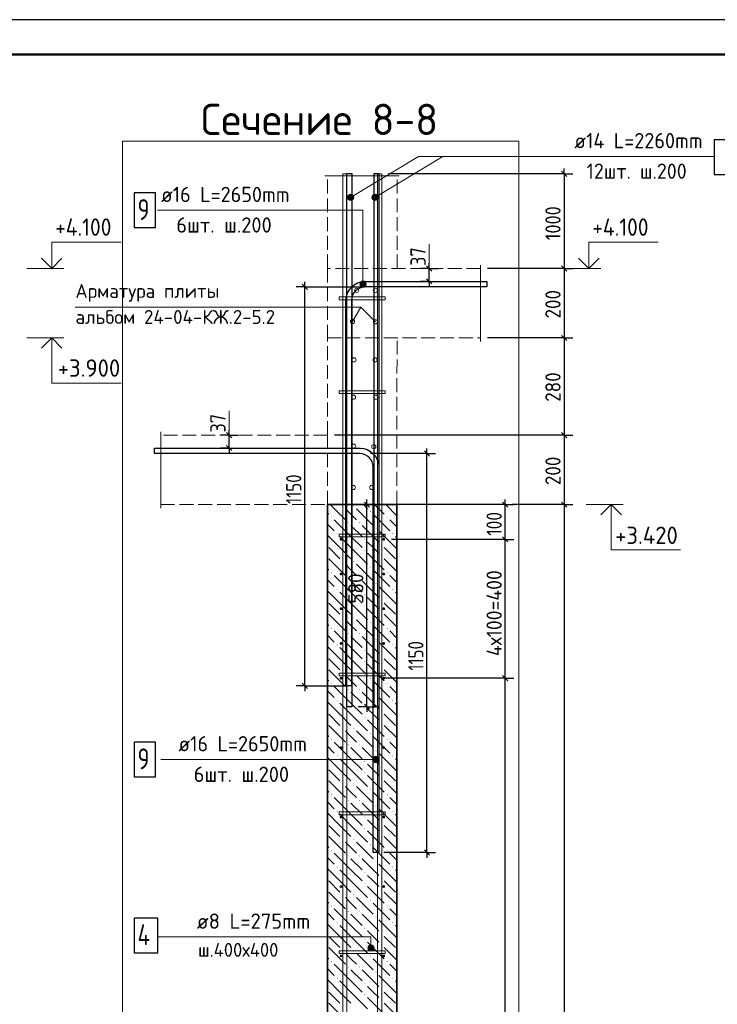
# Model space of a CAD drawing. Header units: millimetres. Extents: x 0 to 50400, y 0 to 35640.
# Tile 6 of 12: x 11699 to 23750, y 18625 to 35640. Entities that reach past the tile are written whole.
import ezdxf

# ---------------------------------------------------------------- set-up
doc = ezdxf.new("R2010")
doc.units = ezdxf.units.MM
doc.linetypes.add('______2', pattern=[324, 240, -84])
for name, color, linetype, lineweight in [('Standard', 7, 'Continuous', 25), ('Высотные отметки', 7, 'Continuous', 25), ('ЖБ Перекрытие верхний уровень', 7, 'Continuous', 35), ('ЖБ Пилон', 7, 'Continuous', 35), ('Заголовок чертежа', 7, 'Continuous', 25), ('Позиционная метка линия выноска', 7, 'Continuous', 13), ('Позиционная метка номер позиции', 7, 'Continuous', 13)]:
    doc.layers.add(name, color=color, linetype=linetype, lineweight=lineweight)
doc.layers.add('Размерная выноска', color=7, linetype='Continuous')
for name, color, linetype, true_color in [('Стена ДОП арматура У', 7, '______2', 0xa0a0a0), ('Стена фоновая арматура У1', 7, '______2', 0xa0a0a0), ('Стена фоновая арматура Х1', 7, '______2', 0xa0a0a0), ('Стена фоновая затяжка С-обр.', 7, '______2', 0xa0a0a0)]:
    doc.layers.add(name, color=color, linetype=linetype, true_color=true_color)
doc.styles.add('ISOCPEUR', font='txt')

msp = doc.modelspace()

# ---------------------------------------------------------------- hatches: boundary and pattern name
at = {"layer": 'ЖБ Пилон', "linetype": 'Continuous', "lineweight": 18, "transparency": 33554687}
for points in [[(17270, 27237), (17278, 27245), (17286, 27237), (17278, 27229)], [(17462, 27237), (17470, 27245), (17478, 27237), (17470, 27229)], [(17750, 27141), (17758, 27149), (17766, 27141), (17758, 27133)], [(17078, 27045), (17086, 27053), (17094, 27045), (17086, 27037)], [(17366, 26949), (17374, 26957), (17382, 26949), (17374, 26941)], [(17558, 26949), (17566, 26957), (17574, 26949), (17566, 26941)], [(18038, 27045), (18046, 27053), (18054, 27045), (18046, 27037)], [(17174, 26757), (17182, 26765), (17190, 26757), (17182, 26749)], [(17846, 26853), (17854, 26861), (17862, 26853), (17854, 26845)], [(18134, 26757), (18142, 26765), (18150, 26757), (18142, 26749)], [(17654, 26661), (17662, 26669), (17670, 26661), (17662, 26653)], [(17942, 26565), (17950, 26573), (17958, 26565), (17950, 26557)], [(17654, 26469), (17662, 26477), (17670, 26469), (17662, 26461)], [(17942, 26373), (17950, 26381), (17958, 26373), (17950, 26365)], [(17270, 26277), (17278, 26285), (17286, 26277), (17278, 26269)], [(17462, 26277), (17470, 26285), (17478, 26277), (17470, 26269)], [(17078, 26085), (17086, 26093), (17094, 26085), (17086, 26077)], [(17750, 26181), (17758, 26189), (17766, 26181), (17758, 26173)], [(18038, 26085), (18046, 26093), (18054, 26085), (18046, 26077)], [(17366, 25989), (17374, 25997), (17382, 25989), (17374, 25981)], [(17558, 25989), (17566, 25997), (17574, 25989), (17566, 25981)], [(17846, 25893), (17854, 25901), (17862, 25893), (17854, 25885)], [(17174, 25797), (17182, 25805), (17190, 25797), (17182, 25789)], [(17654, 25701), (17662, 25709), (17670, 25701), (17662, 25693)], [(18134, 25797), (18142, 25805), (18150, 25797), (18142, 25789)], [(17942, 25605), (17950, 25613), (17958, 25605), (17950, 25597)], [(17654, 25509), (17662, 25517), (17670, 25509), (17662, 25501)], [(17942, 25413), (17950, 25421), (17958, 25413), (17950, 25405)], [(17270, 25317), (17278, 25325), (17286, 25317), (17278, 25309)], [(17462, 25317), (17470, 25325), (17478, 25317), (17470, 25309)], [(17750, 25221), (17758, 25229), (17766, 25221), (17758, 25213)], [(17078, 25125), (17086, 25133), (17094, 25125), (17086, 25117)], [(17366, 25029), (17374, 25037), (17382, 25029), (17374, 25021)], [(17558, 25029), (17566, 25037), (17574, 25029), (17566, 25021)], [(18038, 25125), (18046, 25133), (18054, 25125), (18046, 25117)], [(17174, 24837), (17182, 24845), (17190, 24837), (17182, 24829)], [(17846, 24933), (17854, 24941), (17862, 24933), (17854, 24925)], [(18134, 24837), (18142, 24845), (18150, 24837), (18142, 24829)], [(17654, 24741), (17662, 24749), (17670, 24741), (17662, 24733)], [(17654, 24549), (17662, 24557), (17670, 24549), (17662, 24541)], [(17942, 24645), (17950, 24653), (17958, 24645), (17950, 24637)], [(17270, 24357), (17278, 24365), (17286, 24357), (17278, 24349)], [(17462, 24357), (17470, 24365), (17478, 24357), (17470, 24349)], [(17942, 24453), (17950, 24461), (17958, 24453), (17950, 24445)], [(17078, 24165), (17086, 24173), (17094, 24165), (17086, 24157)], [(17750, 24261), (17758, 24269), (17766, 24261), (17758, 24253)], [(18038, 24165), (18046, 24173), (18054, 24165), (18046, 24157)], [(17366, 24069), (17374, 24077), (17382, 24069), (17374, 24061)], [(17558, 24069), (17566, 24077), (17574, 24069), (17566, 24061)], [(17174, 23877), (17182, 23885), (17190, 23877), (17182, 23869)], [(17846, 23973), (17854, 23981), (17862, 23973), (17854, 23965)], [(18134, 23877), (18142, 23885), (18150, 23877), (18142, 23869)], [(17654, 23781), (17662, 23789), (17670, 23781), (17662, 23773)], [(17942, 23685), (17950, 23693), (17958, 23685), (17950, 23677)], [(17654, 23589), (17662, 23597), (17670, 23589), (17662, 23581)], [(17942, 23493), (17950, 23501), (17958, 23493), (17950, 23485)], [(17270, 23397), (17278, 23405), (17286, 23397), (17278, 23389)], [(17462, 23397), (17470, 23405), (17478, 23397), (17470, 23389)], [(17078, 23205), (17086, 23213), (17094, 23205), (17086, 23197)], [(17750, 23301), (17758, 23309), (17766, 23301), (17758, 23293)], [(18038, 23205), (18046, 23213), (18054, 23205), (18046, 23197)], [(17366, 23109), (17374, 23117), (17382, 23109), (17374, 23101)], [(17558, 23109), (17566, 23117), (17574, 23109), (17566, 23101)], [(17846, 23013), (17854, 23021), (17862, 23013), (17854, 23005)], [(17174, 22917), (17182, 22925), (17190, 22917), (17182, 22909)], [(17654, 22821), (17662, 22829), (17670, 22821), (17662, 22813)], [(18134, 22917), (18142, 22925), (18150, 22917), (18142, 22909)], [(17654, 22629), (17662, 22637), (17670, 22629), (17662, 22621)], [(17942, 22725), (17950, 22733), (17958, 22725), (17950, 22717)], [(17942, 22533), (17950, 22541), (17958, 22533), (17950, 22525)], [(17270, 22437), (17278, 22445), (17286, 22437), (17278, 22429)], [(17462, 22437), (17470, 22445), (17478, 22437), (17470, 22429)], [(17750, 22341), (17758, 22349), (17766, 22341), (17758, 22333)], [(17078, 22245), (17086, 22253), (17094, 22245), (17086, 22237)], [(17366, 22149), (17374, 22157), (17382, 22149), (17374, 22141)], [(17558, 22149), (17566, 22157), (17574, 22149), (17566, 22141)], [(18038, 22245), (18046, 22253), (18054, 22245), (18046, 22237)], [(17174, 21957), (17182, 21965), (17190, 21957), (17182, 21949)], [(17846, 22053), (17854, 22061), (17862, 22053), (17854, 22045)], [(18134, 21957), (18142, 21965), (18150, 21957), (18142, 21949)], [(17654, 21861), (17662, 21869), (17670, 21861), (17662, 21853)], [(17654, 21669), (17662, 21677), (17670, 21669), (17662, 21661)], [(17942, 21765), (17950, 21773), (17958, 21765), (17950, 21757)], [(17270, 21477), (17278, 21485), (17286, 21477), (17278, 21469)], [(17462, 21477), (17470, 21485), (17478, 21477), (17470, 21469)], [(17942, 21573), (17950, 21581), (17958, 21573), (17950, 21565)], [(17078, 21285), (17086, 21293), (17094, 21285), (17086, 21277)], [(17750, 21381), (17758, 21389), (17766, 21381), (17758, 21373)], [(18038, 21285), (18046, 21293), (18054, 21285), (18046, 21277)], [(17366, 21189), (17374, 21197), (17382, 21189), (17374, 21181)], [(17558, 21189), (17566, 21197), (17574, 21189), (17566, 21181)], [(17846, 21093), (17854, 21101), (17862, 21093), (17854, 21085)], [(17174, 20997), (17182, 21005), (17190, 20997), (17182, 20989)], [(18134, 20997), (18142, 21005), (18150, 20997), (18142, 20989)], [(17654, 20901), (17662, 20909), (17670, 20901), (17662, 20893)], [(17942, 20805), (17950, 20813), (17958, 20805), (17950, 20797)], [(17654, 20709), (17662, 20717), (17670, 20709), (17662, 20701)], [(17942, 20613), (17950, 20621), (17958, 20613), (17950, 20605)], [(17270, 20517), (17278, 20525), (17286, 20517), (17278, 20509)], [(17462, 20517), (17470, 20525), (17478, 20517), (17470, 20509)], [(17750, 20421), (17758, 20429), (17766, 20421), (17758, 20413)], [(17078, 20325), (17086, 20333), (17094, 20325), (17086, 20317)], [(18038, 20325), (18046, 20333), (18054, 20325), (18046, 20317)], [(17366, 20229), (17374, 20237), (17382, 20229), (17374, 20221)], [(17558, 20229), (17566, 20237), (17574, 20229), (17566, 20221)], [(17846, 20133), (17854, 20141), (17862, 20133), (17854, 20125)], [(17174, 20037), (17182, 20045), (17190, 20037), (17182, 20029)], [(17654, 19941), (17662, 19949), (17670, 19941), (17662, 19933)], [(18134, 20037), (18142, 20045), (18150, 20037), (18142, 20029)], [(17654, 19749), (17662, 19757), (17670, 19749), (17662, 19741)], [(17942, 19845), (17950, 19853), (17958, 19845), (17950, 19837)], [(17942, 19653), (17950, 19661), (17958, 19653), (17950, 19645)], [(17270, 19557), (17278, 19565), (17286, 19557), (17278, 19549)], [(17462, 19557), (17470, 19565), (17478, 19557), (17470, 19549)], [(17750, 19461), (17758, 19469), (17766, 19461), (17758, 19453)], [(17078, 19365), (17086, 19373), (17094, 19365), (17086, 19357)], [(17366, 19269), (17374, 19277), (17382, 19269), (17374, 19261)], [(17558, 19269), (17566, 19277), (17574, 19269), (17566, 19261)], [(18038, 19365), (18046, 19373), (18054, 19365), (18046, 19357)], [(17174, 19077), (17182, 19085), (17190, 19077), (17182, 19069)], [(17846, 19173), (17854, 19181), (17862, 19173), (17854, 19165)], [(18134, 19077), (18142, 19085), (18150, 19077), (18142, 19069)], [(17654, 18981), (17662, 18989), (17670, 18981), (17662, 18973)], [(17942, 18885), (17950, 18893), (17958, 18885), (17950, 18877)], [(17654, 18789), (17662, 18797), (17670, 18789), (17662, 18781)], [(17942, 18693), (17950, 18701), (17958, 18693), (17950, 18685)]]:
    msp.add_hatch(color=7, dxfattribs=at).paths.add_polyline_path(points, flags=16)
at = {"layer": 'Позиционная метка линия выноска', "linetype": 'Continuous', "lineweight": 13, "transparency": 33554687}
for points in [[(17416, 32516), (17368, 32595), (17362, 32568)], [(17416, 32516), (17362, 32568), (17390, 32522)], [(17390, 32522), (17362, 32568), (17369, 32541)], [(17443, 32523), (17387, 32616), (17368, 32595)], [(17443, 32523), (17368, 32595), (17416, 32516)], [(17462, 32544), (17414, 32623), (17387, 32616)], [(17462, 32544), (17387, 32616), (17443, 32523)], [(17469, 32570), (17441, 32616), (17414, 32623)], [(17469, 32570), (17414, 32623), (17462, 32544)], [(17441, 32616), (17469, 32570), (17462, 32597)], [(17836, 32516), (17788, 32595), (17782, 32568)], [(17836, 32516), (17782, 32568), (17810, 32522)], [(17810, 32522), (17782, 32568), (17789, 32541)], [(17863, 32523), (17807, 32616), (17788, 32595)], [(17863, 32523), (17788, 32595), (17836, 32516)], [(17882, 32544), (17834, 32623), (17807, 32616)], [(17882, 32544), (17807, 32616), (17863, 32523)], [(17889, 32570), (17861, 32616), (17834, 32623)], [(17889, 32570), (17834, 32623), (17882, 32544)], [(17861, 32616), (17889, 32570), (17882, 32597)], [(17575, 31070), (17683, 31070), (17675, 31097)], [(17575, 31070), (17675, 31097), (17582, 31097)], [(17582, 31043), (17683, 31070), (17575, 31070)], [(17582, 31097), (17675, 31097), (17656, 31117)], [(17582, 31097), (17656, 31117), (17602, 31117)], [(17582, 31043), (17675, 31043), (17683, 31070)], [(17602, 31024), (17675, 31043), (17582, 31043)], [(17602, 31117), (17656, 31117), (17629, 31124)], [(17602, 31024), (17656, 31024), (17675, 31043)], [(17656, 31024), (17602, 31024), (17629, 31016)], [(17810, 22828), (17810, 22882), (17802, 22855)], [(17810, 22882), (17829, 22809), (17829, 22902)], [(17810, 22882), (17810, 22828), (17829, 22809)], [(17829, 22902), (17856, 22801), (17856, 22909)], [(17829, 22902), (17829, 22809), (17856, 22801)], [(17856, 22909), (17856, 22801), (17883, 22809)], [(17856, 22909), (17883, 22809), (17883, 22902)], [(17883, 22902), (17883, 22809), (17903, 22828)], [(17883, 22902), (17903, 22828), (17903, 22882)], [(17903, 22882), (17903, 22828), (17910, 22855)], [(17813, 19623), (17720, 19623), (17712, 19596)], [(17813, 19623), (17712, 19596), (17820, 19596)], [(17820, 19596), (17712, 19596), (17720, 19569)], [(17793, 19642), (17739, 19642), (17720, 19623)], [(17793, 19642), (17720, 19623), (17813, 19623)], [(17820, 19596), (17720, 19569), (17813, 19569)], [(17813, 19569), (17720, 19569), (17739, 19549)], [(17739, 19642), (17793, 19642), (17766, 19650)], [(17813, 19569), (17739, 19549), (17793, 19549)], [(17793, 19549), (17739, 19549), (17766, 19542)]]:
    msp.add_hatch(color=7, dxfattribs=at).paths.add_polyline_path(points)
at = {"layer": 'Стена фоновая арматура У1', "linetype": 'Continuous', "lineweight": 13, "transparency": 33554687}
for points in [[(17274, 26660), (17272, 26670), (17267, 26677), (17259, 26683), (17250, 26684), (17241, 26683), (17233, 26677), (17228, 26670), (17226, 26660), (17228, 26651), (17233, 26643), (17241, 26638), (17250, 26636), (17259, 26638), (17267, 26643), (17272, 26651)], [(18012, 26660), (18010, 26670), (18005, 26677), (17997, 26683), (17988, 26684), (17979, 26683), (17971, 26677), (17966, 26670), (17964, 26660), (17966, 26651), (17971, 26643), (17979, 26638), (17988, 26636), (17997, 26638), (18005, 26643), (18010, 26651)], [(17274, 26060), (17272, 26070), (17267, 26077), (17259, 26083), (17250, 26084), (17241, 26083), (17233, 26077), (17228, 26070), (17226, 26060), (17228, 26051), (17233, 26043), (17241, 26038), (17250, 26036), (17259, 26038), (17267, 26043), (17272, 26051)], [(18012, 26060), (18010, 26070), (18005, 26077), (17997, 26083), (17988, 26084), (17979, 26083), (17971, 26077), (17966, 26070), (17964, 26060), (17966, 26051), (17971, 26043), (17979, 26038), (17988, 26036), (17997, 26038), (18005, 26043), (18010, 26051)], [(17274, 25460), (17272, 25470), (17267, 25477), (17259, 25483), (17250, 25484), (17241, 25483), (17233, 25477), (17228, 25470), (17226, 25460), (17228, 25451), (17233, 25443), (17241, 25438), (17250, 25436), (17259, 25438), (17267, 25443), (17272, 25451)], [(18012, 25460), (18010, 25470), (18005, 25477), (17997, 25483), (17988, 25484), (17979, 25483), (17971, 25477), (17966, 25470), (17964, 25460), (17966, 25451), (17971, 25443), (17979, 25438), (17988, 25436), (17997, 25438), (18005, 25443), (18010, 25451)], [(17274, 24860), (17272, 24870), (17267, 24877), (17259, 24883), (17250, 24884), (17241, 24883), (17233, 24877), (17228, 24870), (17226, 24860), (17228, 24851), (17233, 24843), (17241, 24838), (17250, 24836), (17259, 24838), (17267, 24843), (17272, 24851)], [(18012, 24860), (18010, 24870), (18005, 24877), (17997, 24883), (17988, 24884), (17979, 24883), (17971, 24877), (17966, 24870), (17964, 24860), (17966, 24851), (17971, 24843), (17979, 24838), (17988, 24836), (17997, 24838), (18005, 24843), (18010, 24851)], [(17274, 24260), (17272, 24270), (17267, 24277), (17259, 24283), (17250, 24284), (17241, 24283), (17233, 24277), (17228, 24270), (17226, 24260), (17228, 24251), (17233, 24243), (17241, 24238), (17250, 24236), (17259, 24238), (17267, 24243), (17272, 24251)], [(18012, 24260), (18010, 24270), (18005, 24277), (17997, 24283), (17988, 24284), (17979, 24283), (17971, 24277), (17966, 24270), (17964, 24260), (17966, 24251), (17971, 24243), (17979, 24238), (17988, 24236), (17997, 24238), (18005, 24243), (18010, 24251)], [(17274, 23060), (17272, 23070), (17267, 23077), (17259, 23083), (17250, 23084), (17241, 23083), (17233, 23077), (17228, 23070), (17226, 23060), (17228, 23051), (17233, 23043), (17241, 23038), (17250, 23036), (17259, 23038), (17267, 23043), (17272, 23051)], [(18012, 23060), (18010, 23070), (18005, 23077), (17997, 23083), (17988, 23084), (17979, 23083), (17971, 23077), (17966, 23070), (17964, 23060), (17966, 23051), (17971, 23043), (17979, 23038), (17988, 23036), (17997, 23038), (18005, 23043), (18010, 23051)], [(17274, 21860), (17272, 21870), (17267, 21877), (17259, 21883), (17250, 21884), (17241, 21883), (17233, 21877), (17228, 21870), (17226, 21860), (17228, 21851), (17233, 21843), (17241, 21838), (17250, 21836), (17259, 21838), (17267, 21843), (17272, 21851)], [(18012, 21860), (18010, 21870), (18005, 21877), (17997, 21883), (17988, 21884), (17979, 21883), (17971, 21877), (17966, 21870), (17964, 21860), (17966, 21851), (17971, 21843), (17979, 21838), (17988, 21836), (17997, 21838), (18005, 21843), (18010, 21851)], [(17274, 20660), (17272, 20670), (17267, 20677), (17259, 20683), (17250, 20684), (17241, 20683), (17233, 20677), (17228, 20670), (17226, 20660), (17228, 20651), (17233, 20643), (17241, 20638), (17250, 20636), (17259, 20638), (17267, 20643), (17272, 20651)], [(18012, 20660), (18010, 20670), (18005, 20677), (17997, 20683), (17988, 20684), (17979, 20683), (17971, 20677), (17966, 20670), (17964, 20660), (17966, 20651), (17971, 20643), (17979, 20638), (17988, 20636), (17997, 20638), (18005, 20643), (18010, 20651)], [(17274, 19460), (17272, 19470), (17267, 19477), (17259, 19483), (17250, 19484), (17241, 19483), (17233, 19477), (17228, 19470), (17226, 19460), (17228, 19451), (17233, 19443), (17241, 19438), (17250, 19436), (17259, 19438), (17267, 19443), (17272, 19451)], [(18012, 19460), (18010, 19470), (18005, 19477), (17997, 19483), (17988, 19484), (17979, 19483), (17971, 19477), (17966, 19470), (17964, 19460), (17966, 19451), (17971, 19443), (17979, 19438), (17988, 19436), (17997, 19438), (18005, 19443), (18010, 19451)]]:
    msp.add_hatch(color=7, dxfattribs=at).paths.add_polyline_path(points)

# ---------------------------------------------------------------- linework, layer by layer
at = {"layer": 'Standard', "color": 7, "linetype": 'Continuous', "lineweight": 25, "transparency": 33554687}
for p, q in [((21058, 33023), (21148, 32933)), ((18818, 31295), (18728, 31385)), ((21058, 31385), (21148, 31295)), ((18818, 31073), (18728, 31163)), ((16670, 30977), (16580, 31067)), ((21058, 30185), (21148, 30095)), ((15361, 28415), (15271, 28505)), ((21058, 28505), (21148, 28415)), ((15361, 28193), (15271, 28283)), ((18779, 28097), (18689, 28187)), ((17743, 27215), (17653, 27305)), ((20132, 27215), (20042, 27305)), ((21058, 27305), (21148, 27215)), ((20132, 26615), (20042, 26705)), ((16670, 24083), (16580, 24173)), ((20132, 24215), (20042, 24305)), ((17743, 23723), (17653, 23813)), ((18779, 21203), (18689, 21293))]:
    msp.add_line(p, q, dxfattribs=at)
at = {"layer": 'Standard', "color": 7, "linetype": 'Continuous', "lineweight": -3, "transparency": 33554687}
for p, q in [((21103, 32978), (21103, 33068)), ((21103, 32978), (18072, 32978)), ((21103, 32978), (20953, 32978)), ((21103, 32978), (21253, 32978)), ((18773, 31340), (18623, 31340)), ((18773, 31340), (18773, 31430)), ((18773, 31340), (18923, 31340)), ((18773, 31340), (18773, 31340)), ((21103, 31340), (20953, 31340)), ((21103, 31340), (21253, 31340)), ((21103, 31340), (21103, 30140)), ((16625, 31022), (16475, 31022)), ((16625, 31022), (16625, 31112)), ((16625, 31022), (16775, 31022)), ((16625, 31022), (17602, 31022)), ((18773, 31118), (18623, 31118)), ((18773, 31118), (18923, 31118)), ((18773, 31118), (18773, 31118)), ((18773, 31118), (18773, 31028)), ((21103, 30140), (20953, 30140)), ((21103, 30140), (21253, 30140)), ((21103, 30140), (21103, 28460)), ((15316, 28460), (15166, 28460)), ((15316, 28460), (15316, 28550)), ((15316, 28460), (15466, 28460)), ((15316, 28460), (15316, 28460)), ((21103, 28460), (20953, 28460)), ((21103, 28460), (21253, 28460)), ((21103, 28460), (21103, 27260)), ((15316, 28238), (15166, 28238)), ((15316, 28238), (15466, 28238)), ((15316, 28238), (15316, 28238)), ((15316, 28238), (15316, 28148)), ((18734, 28142), (17757, 28142)), ((18734, 28142), (18584, 28142)), ((18734, 28142), (18734, 28232)), ((18734, 28142), (18884, 28142)), ((17698, 27260), (17548, 27260)), ((17698, 27260), (17698, 27350)), ((17698, 27260), (17848, 27260)), ((17698, 27260), (17698, 27260)), ((20087, 27260), (18216, 27260)), ((20087, 27260), (19937, 27260)), ((20087, 27260), (20087, 27350)), ((20087, 27260), (20237, 27260)), ((20087, 26660), (20087, 27260)), ((21103, 27260), (20953, 27260)), ((21103, 27260), (21253, 27260)), ((21103, 27260), (21103, 5780)), ((20087, 26660), (19937, 26660)), ((20087, 26660), (20237, 26660)), ((20087, 24260), (20087, 26660)), ((20087, 24260), (19937, 24260)), ((20087, 24260), (20237, 24260)), ((20087, 9860), (20087, 24260)), ((16625, 24128), (16475, 24128)), ((16625, 24128), (16775, 24128)), ((16625, 24128), (17371, 24128)), ((16625, 24128), (16625, 24038)), ((17698, 23768), (17548, 23768)), ((17698, 23768), (17555, 23768)), ((17698, 23768), (17848, 23768)), ((17698, 23768), (17698, 23678)), ((18734, 21248), (17988, 21248)), ((18734, 21248), (18584, 21248)), ((18734, 21248), (18884, 21248)), ((18734, 21248), (18734, 21158))]:
    msp.add_line(p, q, dxfattribs=at)
at = {"layer": 'Standard', "color": 7, "linetype": 'Continuous', "lineweight": 13, "transparency": 33554687}
for p, q in [((18773, 31340), (18773, 31760)), ((11825, 31340), (12461, 31340)), ((21103, 31340), (21739, 31340)), ((11825, 30140), (12461, 30140)), ((15316, 28460), (15316, 28880)), ((21487, 27260), (22123, 27260))]:
    msp.add_line(p, q, dxfattribs=at)
at = {"layer": 'Standard', "color": 7, "linetype": 'Continuous', "lineweight": 25, "transparency": 33554687}
msp.add_lwpolyline([(0, 0), (50400, 0), (50400, 35640), (0, 35640), (0, 0)], close=True, dxfattribs=at)
at = {"layer": 'Standard', "color": 7, "linetype": 'Continuous', "lineweight": 13, "transparency": 33554687}
for points in [[(50400, 35640), (0, 35640), (0, 0), (50400, 0), (50400, 35640)], [(12252, 31340), (12252, 31796), (13452, 31796)], [(21530, 31340), (21530, 31796), (22730, 31796)], [(12252, 30140), (12252, 29360), (13452, 29360)], [(21914, 27260), (21914, 26480), (23114, 26480)]]:
    msp.add_lwpolyline(points, dxfattribs=at)
at = {"layer": 'Standard', "color": 7, "linetype": 'Continuous', "lineweight": 50, "transparency": 33554687}
msp.add_lwpolyline([(2400, 35040), (49800, 35040), (49800, 600), (2400, 600), (2400, 35040)], close=True, dxfattribs=at)
at = {"layer": 'Standard', "color": 254, "linetype": 'Continuous', "lineweight": 13, "true_color": 0xc4c4ff, "transparency": 33554687}
msp.add_lwpolyline([(13476, 2957), (20320, 2957), (20320, 33542), (13476, 33542), (13476, 2957)], dxfattribs=at)
at = {"layer": 'Standard', "color": 7, "linetype": 'Continuous', "lineweight": -3, "transparency": 33554687}
for points in [[(21103, 32978), (21103, 31704), (21103, 31704), (21103, 31340)], [(18773, 31118), (18773, 31260), (18773, 31260), (18773, 31340)], [(21103, 31340), (21083, 31340), (21083, 31340), (21083, 31340), (21083, 31340), (21083, 31340), (21083, 31340), (21083, 31340), (21083, 31340), (21083, 31340), (21083, 31340), (19780, 31340)], [(16625, 24128), (16625, 27152), (16625, 27152), (16625, 31022)], [(21103, 30140), (21083, 30140), (21083, 30140), (21083, 30140), (21083, 30140), (21083, 30140), (21083, 30140), (21083, 30140), (21083, 30140), (19780, 30140)], [(15316, 28238), (15316, 28383), (15316, 28383), (15316, 28460)], [(21103, 28460), (21083, 28460), (21083, 28460), (21083, 28460), (21083, 28460), (21083, 28460), (21083, 28460), (17137, 28460)], [(18734, 21248), (18734, 24277), (18734, 24277), (18734, 28142)], [(17698, 23768), (17698, 25433), (17698, 25433), (17698, 27260)], [(21103, 27260), (21083, 27260), (21083, 27260), (21083, 27260), (21083, 27260), (20207, 27260)], [(20087, 26660), (20066, 26660), (20066, 26660), (18121, 26660)], [(20087, 24260), (20066, 24260), (20066, 24260), (20066, 24260), (20066, 24260), (18012, 24260)]]:
    msp.add_lwpolyline(points, dxfattribs=at)
at = {"layer": 'Standard', "color": 7, "linetype": 'Continuous', "lineweight": 35, "transparency": 33554687}
for points in [[(12074, 31519), (12252, 31340), (12430, 31519)], [(21352, 31519), (21530, 31340), (21708, 31519)], [(12074, 29962), (12252, 30140), (12430, 29962)], [(21736, 27082), (21914, 27260), (22092, 27082)]]:
    msp.add_lwpolyline(points, dxfattribs=at)
at = {"layer": 'Standard', "color": 7, "linetype": 'Continuous', "lineweight": 18, "transparency": 33554687}
for centre in [(17520, 30962), (17844, 30962), (17449, 30425), (17845, 30420), (17473, 29761), (17839, 29761), (17464, 29116), (17848, 29116), (17468, 28270), (17816, 28261), (17462, 27556), (17780, 27556)]:
    msp.add_circle(centre, 36, dxfattribs=at)
at = {"layer": 'ЖБ Перекрытие верхний уровень', "color": 7, "linetype": '______2', "lineweight": 18, "transparency": 33554687}
for p, q in [((17017, 31340), (17017, 32942)), ((18217, 31340), (18217, 32942)), ((17017, 31340), (17017, 30140)), ((19660, 31340), (17017, 31340)), ((17017, 28460), (17017, 30140)), ((17017, 30140), (19660, 30140)), ((18216, 27260), (18217, 30140)), ((17017, 28460), (14136, 28460)), ((17017, 27260), (17017, 28460)), ((14136, 27260), (17017, 27260))]:
    msp.add_line(p, q, dxfattribs=at)
at = {"layer": 'ЖБ Пилон', "color": 7, "linetype": 'Continuous', "lineweight": 35, "transparency": 33554687}
for p, q in [((17016, 27260), (17016, 5780)), ((18216, 27260), (17016, 27260)), ((18216, 5780), (18216, 27260))]:
    msp.add_line(p, q, dxfattribs=at)
at = {"layer": 'ЖБ Пилон', "color": 9, "linetype": 'Continuous', "lineweight": 18, "true_color": 0xc7c7c7, "transparency": 33554687}
for p, q in [((17063, 27260), (17326, 26997)), ((17639, 27260), (17710, 27189)), ((17831, 27260), (17998, 27093)), ((18023, 27260), (18216, 27067)), ((17016, 27115), (17038, 27093)), ((17422, 27093), (17326, 27189)), ((17518, 26997), (17422, 27093)), ((17518, 27189), (17806, 26901)), ((17806, 27093), (18094, 26805)), ((17016, 26923), (17134, 26805)), ((17422, 26709), (17134, 26997)), ((17422, 26901), (17614, 26709)), ((17614, 26901), (17902, 26613)), ((18216, 26875), (18094, 26997)), ((17230, 26517), (17016, 26731)), ((18190, 26517), (17902, 26805)), ((17230, 26709), (17422, 26517)), ((17422, 26709), (17614, 26517)), ((17806, 26517), (17710, 26613)), ((18190, 26709), (18216, 26683)), ((17038, 26517), (17230, 26325)), ((17230, 26517), (17422, 26325)), ((17422, 26517), (17710, 26229)), ((17710, 26421), (17998, 26133)), ((17902, 26421), (17806, 26517)), ((17998, 26517), (18190, 26325)), ((18190, 26517), (18216, 26491)), ((17038, 26325), (17326, 26037)), ((17422, 26133), (17326, 26229)), ((17518, 26229), (17806, 25941)), ((17998, 26325), (18216, 26107)), ((17016, 26155), (17038, 26133)), ((17422, 25749), (17134, 26037)), ((17518, 26037), (17422, 26133)), ((17806, 26133), (18094, 25845)), ((18216, 25915), (18094, 26037)), ((17016, 25963), (17134, 25845)), ((17422, 25941), (17614, 25749)), ((17614, 25941), (17902, 25653)), ((17230, 25557), (17016, 25771)), ((17230, 25749), (17422, 25557)), ((17422, 25749), (17614, 25557)), ((18190, 25557), (17902, 25845)), ((18190, 25749), (18216, 25723)), ((17038, 25557), (17230, 25365)), ((17230, 25557), (17422, 25365)), ((17422, 25557), (17710, 25269)), ((17806, 25557), (17710, 25653)), ((17902, 25461), (17806, 25557)), ((17998, 25557), (18190, 25365)), ((18190, 25557), (18216, 25531)), ((17038, 25365), (17326, 25077)), ((17710, 25461), (17998, 25173)), ((17998, 25365), (18216, 25147)), ((17016, 25195), (17038, 25173)), ((17422, 25173), (17326, 25269)), ((17518, 25269), (17806, 24981)), ((17422, 24789), (17134, 25077)), ((17518, 25077), (17422, 25173)), ((17806, 25173), (18094, 24885)), ((18216, 24955), (18094, 25077)), ((17016, 25003), (17134, 24885)), ((17422, 24981), (17614, 24789)), ((17614, 24981), (17902, 24693)), ((18190, 24597), (17902, 24885)), ((17230, 24597), (17016, 24811)), ((17230, 24789), (17422, 24597)), ((17422, 24789), (17614, 24597)), ((17806, 24597), (17710, 24693)), ((18190, 24789), (18216, 24763)), ((17038, 24597), (17230, 24405)), ((17230, 24597), (17422, 24405)), ((17422, 24597), (17710, 24309)), ((17902, 24501), (17806, 24597)), ((17998, 24597), (18190, 24405)), ((18190, 24597), (18216, 24571)), ((17038, 24405), (17326, 24117)), ((17710, 24501), (17998, 24213)), ((17998, 24405), (18216, 24187)), ((17016, 24235), (17038, 24213)), ((17422, 24213), (17326, 24309)), ((17518, 24117), (17422, 24213)), ((17518, 24309), (17806, 24021)), ((17806, 24213), (18094, 23925)), ((17016, 24043), (17134, 23925)), ((17422, 23829), (17134, 24117)), ((17422, 24021), (17614, 23829)), ((17614, 24021), (17902, 23733)), ((18216, 23995), (18094, 24117)), ((17230, 23637), (17016, 23851)), ((17230, 23829), (17422, 23637)), ((17422, 23829), (17614, 23637)), ((18190, 23637), (17902, 23925)), ((18190, 23829), (18216, 23803)), ((17806, 23637), (17710, 23733)), ((17038, 23637), (17230, 23445)), ((17230, 23637), (17422, 23445)), ((17422, 23637), (17710, 23349)), ((17710, 23541), (17998, 23253)), ((17902, 23541), (17806, 23637)), ((17998, 23637), (18190, 23445)), ((18190, 23637), (18216, 23611)), ((17038, 23445), (17326, 23157)), ((17422, 23253), (17326, 23349)), ((17518, 23349), (17806, 23061)), ((17998, 23445), (18216, 23227)), ((17016, 23275), (17038, 23253)), ((17422, 22869), (17134, 23157)), ((17518, 23157), (17422, 23253)), ((17806, 23253), (18094, 22965)), ((18216, 23035), (18094, 23157)), ((17016, 23083), (17134, 22965)), ((17422, 23061), (17614, 22869)), ((17614, 23061), (17902, 22773)), ((17230, 22677), (17016, 22891)), ((17230, 22869), (17422, 22677)), ((17422, 22869), (17614, 22677)), ((18190, 22677), (17902, 22965)), ((18190, 22869), (18216, 22843)), ((17038, 22677), (17230, 22485)), ((17230, 22677), (17422, 22485)), ((17422, 22677), (17710, 22389)), ((17806, 22677), (17710, 22773)), ((17902, 22581), (17806, 22677)), ((17998, 22677), (18190, 22485)), ((18190, 22677), (18216, 22651)), ((17038, 22485), (17326, 22197)), ((17710, 22581), (17998, 22293)), ((17998, 22485), (18216, 22267)), ((17016, 22315), (17038, 22293)), ((17422, 22293), (17326, 22389)), ((17518, 22197), (17422, 22293)), ((17518, 22389), (17806, 22101)), ((17806, 22293), (18094, 22005)), ((17016, 22123), (17134, 22005)), ((17422, 21909), (17134, 22197)), ((18216, 22075), (18094, 22197)), ((17422, 22101), (17614, 21909)), ((17614, 22101), (17902, 21813)), ((18190, 21717), (17902, 22005)), ((17230, 21717), (17016, 21931)), ((17230, 21909), (17422, 21717)), ((17422, 21909), (17614, 21717)), ((17806, 21717), (17710, 21813)), ((18190, 21909), (18216, 21883)), ((17038, 21717), (17230, 21525)), ((17230, 21717), (17422, 21525)), ((17422, 21717), (17710, 21429)), ((17710, 21621), (17998, 21333)), ((17902, 21621), (17806, 21717)), ((17998, 21717), (18190, 21525)), ((18190, 21717), (18216, 21691)), ((17038, 21525), (17326, 21237)), ((17998, 21525), (18216, 21307)), ((17016, 21355), (17038, 21333)), ((17422, 21333), (17326, 21429)), ((17518, 21237), (17422, 21333)), ((17518, 21429), (17806, 21141)), ((17806, 21333), (18094, 21045)), ((17016, 21163), (17134, 21045)), ((17422, 20949), (17134, 21237)), ((17422, 21141), (17614, 20949)), ((17614, 21141), (17902, 20853)), ((18216, 21115), (18094, 21237)), ((17230, 20757), (17016, 20971)), ((17230, 20949), (17422, 20757)), ((17422, 20949), (17614, 20757)), ((18190, 20757), (17902, 21045)), ((18190, 20949), (18216, 20923)), ((17806, 20757), (17710, 20853)), ((17038, 20757), (17230, 20565)), ((17230, 20757), (17422, 20565)), ((17422, 20757), (17710, 20469)), ((17710, 20661), (17998, 20373)), ((17902, 20661), (17806, 20757)), ((17998, 20757), (18190, 20565)), ((18190, 20757), (18216, 20731)), ((17038, 20565), (17326, 20277)), ((17422, 20373), (17326, 20469)), ((17518, 20469), (17806, 20181)), ((17998, 20565), (18216, 20347)), ((17016, 20395), (17038, 20373)), ((17422, 19989), (17134, 20277)), ((17518, 20277), (17422, 20373)), ((17806, 20373), (18094, 20085)), ((18216, 20155), (18094, 20277)), ((17016, 20203), (17134, 20085)), ((17422, 20181), (17614, 19989)), ((17614, 20181), (17902, 19893)), ((18190, 19797), (17902, 20085)), ((17230, 19797), (17016, 20011)), ((17230, 19989), (17422, 19797)), ((17422, 19989), (17614, 19797)), ((18190, 19989), (18216, 19963)), ((17038, 19797), (17230, 19605)), ((17230, 19797), (17422, 19605)), ((17422, 19797), (17710, 19509)), ((17806, 19797), (17710, 19893)), ((17902, 19701), (17806, 19797)), ((17998, 19797), (18190, 19605)), ((18190, 19797), (18216, 19771)), ((17038, 19605), (17326, 19317)), ((17710, 19701), (17998, 19413)), ((17998, 19605), (18216, 19387)), ((17016, 19435), (17038, 19413)), ((17422, 19413), (17326, 19509)), ((17518, 19317), (17422, 19413)), ((17518, 19509), (17806, 19221)), ((17806, 19413), (18094, 19125)), ((17016, 19243), (17134, 19125)), ((17422, 19029), (17134, 19317)), ((18216, 19195), (18094, 19317)), ((17422, 19221), (17614, 19029)), ((17614, 19221), (17902, 18933)), ((18190, 18837), (17902, 19125)), ((17230, 18837), (17016, 19051)), ((17230, 19029), (17422, 18837)), ((17422, 19029), (17614, 18837)), ((17806, 18837), (17710, 18933)), ((18190, 19029), (18216, 19003)), ((17038, 18837), (17230, 18645)), ((17230, 18837), (17422, 18645)), ((17422, 18837), (17710, 18549)), ((17710, 18741), (17998, 18453)), ((17902, 18741), (17806, 18837)), ((17998, 18837), (18190, 18645)), ((18190, 18837), (18216, 18811)), ((17038, 18645), (17326, 18357)), ((17998, 18645), (18216, 18427))]:
    msp.add_line(p, q, dxfattribs=at)
at = {"layer": 'Позиционная метка линия выноска', "color": 7, "linetype": 'Continuous', "lineweight": 13, "transparency": 33554687}
for p, q in [((18586, 33278), (17415, 32569)), ((19006, 33278), (17835, 32569)), ((19006, 33278), (18586, 33278)), ((23698, 33278), (19006, 33278)), ((17369, 32541), (17369, 32541)), ((17387, 32616), (17387, 32616)), ((17443, 32523), (17443, 32523)), ((17462, 32597), (17462, 32597)), ((17789, 32541), (17789, 32541)), ((17807, 32616), (17807, 32616)), ((17863, 32523), (17863, 32523)), ((17882, 32597), (17882, 32597)), ((17575, 31070), (17575, 31070)), ((17629, 31124), (17629, 31124)), ((17629, 31016), (17629, 31016)), ((17683, 31070), (17683, 31070)), ((17449, 30425), (17591, 30674)), ((14136, 22855), (17856, 22855)), ((17802, 22855), (17802, 22855)), ((17856, 22909), (17856, 22909)), ((17856, 22801), (17856, 22801)), ((17910, 22855), (17910, 22855)), ((17712, 19596), (17712, 19596)), ((17766, 19650), (17766, 19650)), ((17820, 19596), (17820, 19596)), ((17766, 19542), (17766, 19542))]:
    msp.add_line(p, q, dxfattribs=at)
for points in [[(17629, 31070), (17629, 32347), (14077, 32347)], [(17845, 30420), (17591, 30674), (12659, 30674)], [(14093, 19789), (17766, 19789), (17766, 19596)]]:
    msp.add_lwpolyline(points, dxfattribs=at)
for centre in [(17415, 32569), (17835, 32569), (17629, 31070), (17856, 22855), (17766, 19596)]:
    msp.add_circle(centre, 54, dxfattribs=at)
at = {"layer": 'Размерная выноска', "color": 7, "linetype": 'Continuous', "lineweight": 13, "transparency": 33554687}
for p, q in [((16969, 32942), (18257, 32942)), ((19660, 30080), (19660, 31400)), ((14136, 28520), (14136, 27200))]:
    msp.add_line(p, q, dxfattribs=at)
at = {"layer": 'Стена ДОП арматура У', "color": 7, "linetype": 'Continuous', "lineweight": 25, "transparency": 33554687}
for points in [[(23698, 32966), (24250, 32966), (24250, 33566), (23698, 33566), (23698, 32966)], [(13675, 32047), (14047, 32047), (14047, 32647), (13675, 32647), (13675, 32047)], [(13675, 22555), (14047, 22555), (14047, 23155), (13675, 23155), (13675, 22555)]]:
    msp.add_lwpolyline(points, dxfattribs=at)
at = {"layer": 'Стена ДОП арматура У', "color": 19, "linetype": 'Continuous', "lineweight": 25, "true_color": 0x5a2814, "transparency": 33554687}
for points in [[(17351, 23768), (17351, 32984), (17435, 32984), (17435, 23768), (17351, 23768)], [(17820, 23768), (17820, 32984), (17904, 32984), (17904, 23768), (17820, 23768)], [(17335, 24128), (17335, 30798), (17343, 30857), (17363, 30918), (17395, 30974), (17433, 31020), (17479, 31059), (17535, 31090), (17596, 31110), (17655, 31118), (19768, 31118), (19768, 31022), (17662, 31022), (17618, 31016), (17574, 31002), (17534, 30979), (17501, 30952), (17474, 30919), (17451, 30879), (17437, 30835), (17431, 30792), (17431, 24128), (17335, 24128)], [(17808, 21248), (17808, 27912), (17802, 27955), (17788, 27999), (17765, 28039), (17738, 28072), (17705, 28099), (17665, 28122), (17621, 28136), (17577, 28142), (14028, 28142), (14028, 28238), (17584, 28238), (17643, 28230), (17703, 28210), (17760, 28179), (17806, 28140), (17844, 28094), (17876, 28038), (17896, 27977), (17904, 27918), (17904, 21248), (17808, 21248)]]:
    msp.add_lwpolyline(points, dxfattribs=at)
at = {"layer": 'Стена фоновая арматура Х1', "color": 7, "linetype": 'Continuous', "lineweight": 18, "transparency": 33554687}
for points in [[(17280, 5780), (17280, 32978), (17352, 32978), (17352, 5780), (17280, 5780)], [(17880, 5780), (17880, 32978), (17952, 32978), (17952, 5780), (17880, 5780)]]:
    msp.add_lwpolyline(points, dxfattribs=at)
at = {"layer": 'Стена фоновая затяжка С-обр.', "color": 98, "linetype": 'Continuous', "lineweight": 13, "true_color": 0x005000, "transparency": 33554687}
for points in [[(17217, 30848), (18015, 30848), (18015, 30800), (17217, 30800), (17217, 30848)], [(17217, 29228), (18015, 29228), (18015, 29180), (17217, 29180), (17217, 29228)], [(17217, 29228), (18015, 29228), (18015, 29180), (17217, 29180), (17217, 29228)], [(17217, 26750), (18015, 26750), (18015, 26702), (17217, 26702), (17217, 26750)], [(17217, 24350), (18015, 24350), (18015, 24302), (17217, 24302), (17217, 24350)], [(17217, 21950), (18015, 21950), (18015, 21902), (17217, 21902), (17217, 21950)], [(17217, 19550), (18015, 19550), (18015, 19502), (17217, 19502), (17217, 19550)]]:
    msp.add_lwpolyline(points, dxfattribs=at)
at = {"layer": 'Стена фоновая затяжка С-обр.', "color": 7, "linetype": 'Continuous', "lineweight": 25, "transparency": 33554687}
msp.add_lwpolyline([(13675, 19515), (14083, 19515), (14083, 20115), (13675, 20115), (13675, 19515)], dxfattribs=at)

# ---------------------------------------------------------------- texts
at = {"layer": 'Standard', "color": 7, "linetype": 'Continuous', "lineweight": 25, "transparency": 33554687, "char_height": 264, "attachment_point": 7, "rotation": 90, "style": 'ISOCPEUR'}
for s, insert, width in [('\\W0.87;1000', (21043, 31829), 800.28), ('\\W0.87;37', (18713, 31385), 484.71), ('\\W0.91;200', (21043, 30476), 674.39), ('\\W0.91;280', (21043, 29036), 674.39), ('\\W0.87;37', (15256, 28505), 484.71), ('\\W0.91;200', (21043, 27596), 674.39), ('\\W0.80;1150', (16565, 27272), 738.85), ('\\W0.83;100', (20027, 26723), 610.29), ('\\W0.94;4х100=400', (20027, 24642), 1786.17), ('\\W0.91;580', (17638, 25550), 674.38), ('\\W0.80;1150', (18674, 24392), 738.85)]:
    msp.add_mtext(s, dxfattribs=dict(at, insert=insert, width=width))
at = {"layer": 'Standard', "color": 7, "linetype": 'Continuous', "lineweight": 25, "transparency": 33554687, "char_height": 300, "attachment_point": 7, "style": 'ISOCPEUR'}
for s, insert, width in [('\\W0.90;+4.100', (12312, 31906), 1244.54), ('\\W0.90;+4.100', (21590, 31906), 1244.55), ('\\W0.95;+3.900', (12357, 29470), 1281.43)]:
    msp.add_mtext(s, dxfattribs=dict(at, insert=insert, width=width))
at = {"layer": 'Standard', "color": 7, "linetype": 'Continuous', "lineweight": 18, "transparency": 33554687, "insert": (14780, 19446), "char_height": 240, "width": 1627.26, "attachment_point": 7, "style": 'ISOCPEUR'}
msp.add_mtext('\\W0.97;ш.400х400', dxfattribs=at)
at = {"layer": 'Высотные отметки', "color": 7, "linetype": 'Continuous', "lineweight": 25, "transparency": 33554687, "insert": (21985, 26580), "char_height": 300, "width": 1311.69, "attachment_point": 7, "style": 'ISOCPEUR'}
msp.add_mtext('\\W0.95;+3.420', dxfattribs=at)
at = {"layer": 'Заголовок чертежа', "color": 7, "linetype": 'Continuous', "lineweight": 50, "transparency": 33554687, "insert": (14830, 33647), "char_height": 540, "width": 4363.98, "attachment_point": 7, "style": 'ISOCPEUR'}
msp.add_mtext('\\W0.97;Сечение 8-8', dxfattribs=at)
at = {"layer": 'Позиционная метка номер позиции', "color": 7, "linetype": 'Continuous', "lineweight": 18, "transparency": 33554687, "char_height": 240, "attachment_point": 7, "style": 'ISOCPEUR'}
for s, insert, width in [('\\W0.98;Арматура плиты', (12662, 30767), 2684.5), ('\\W0.99;альбом 24-04-КЖ.2-5.2', (12662, 30382), 3620.12)]:
    msp.add_mtext(s, dxfattribs=dict(at, insert=insert, width=width))
at = {"layer": 'Стена ДОП арматура У', "color": 7, "linetype": 'Continuous', "lineweight": 13, "transparency": 33554687, "attachment_point": 7, "style": 'ISOCPEUR'}
for s, insert, char_height, width in [('\\W0.96;ø14 L=2260mm ', (21280, 33418), 264, 2607.13), ('\\W0.95;12шт. ш.200 ', (21492, 32890), 264, 2183.88), ('\\W0.96;ø16 L=2650mm ', (14141, 32488), 264, 2580.62), ('\\W0.78;9', (13735, 32179), 360, 391.71), ('\\W0.97;6шт. ш.200 ', (14405, 31960), 264, 2054.78), ('\\W0.96;ø16 L=2650mm ', (14441, 22996), 264, 2580.63), ('\\W0.78;9', (13735, 22687), 360, 391.71), ('\\W0.97;6шт. ш.200 ', (14705, 22468), 264, 2054.8)]:
    msp.add_mtext(s, dxfattribs=dict(at, insert=insert, char_height=char_height, width=width))
at = {"layer": 'Стена фоновая затяжка С-обр.', "color": 7, "linetype": 'Continuous', "lineweight": 13, "transparency": 33554687, "attachment_point": 7, "style": 'ISOCPEUR'}
for s, insert, char_height, width in [('\\W0.98;ø8 L=275mm ', (14758, 19930), 264, 2266.23), ('\\W0.80;4', (13735, 19647), 360, 431.82)]:
    msp.add_mtext(s, dxfattribs=dict(at, insert=insert, char_height=char_height, width=width))

doc.saveas('drawing.dxf')
